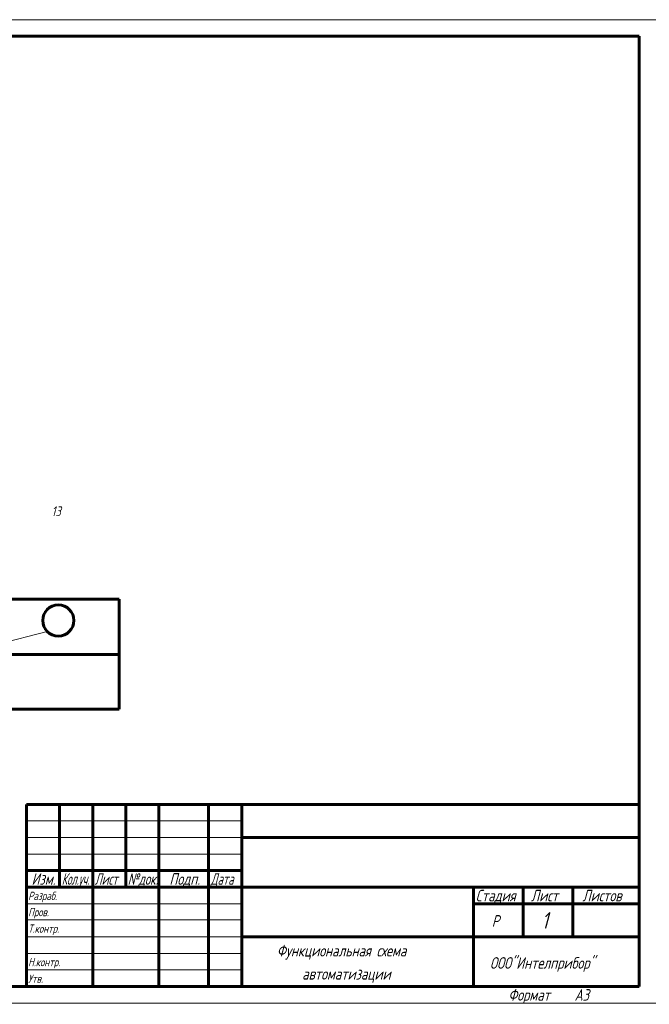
# Model space of a CAD drawing. Header units: millimetres. Extents: x 0 to 840, y 0 to 297.
# Tile 2 of 5: x 228 to 418, y 0 to 297. Entities that reach past the tile are written whole.
import ezdxf

# ---------------------------------------------------------------- set-up
doc = ezdxf.new("R2010")
doc.units = ezdxf.units.MM
doc.linetypes.add('K5LT_BASIC', pattern=[0])
doc.linetypes.add('K5LT_THIN', pattern=[0])
doc.layers.add('Системный слой', color=7, linetype='Continuous')
doc.styles.add('KTEXTSTYLE', font='gost_au.shx', dxfattribs={"width": 0.96, "height": 5})

msp = doc.modelspace()

# ---------------------------------------------------------------- linework, layer by layer
at = {"color": 7, "linetype": 'K5LT_THIN', "lineweight": 18}
for p, q in [((0, 297), (420, 297)), ((230, 55), (295, 55)), ((230, 50), (295, 50)), ((230, 45), (295, 45)), ((230, 30), (295, 30)), ((230, 25.18), (295, 25.18)), ((230, 20), (295, 20)), ((230, 15), (295, 15)), ((230, 10), (295, 10)), ((420, 0), (0, 0))]:
    msp.add_line(p, q, dxfattribs=at)
at = {"color": 5, "linetype": 'K5LT_BASIC', "lineweight": 60, "true_color": 0x0000ff}
for p, q in [((20, 292), (415, 292)), ((415, 292), (415, 5)), ((230, 60), (415, 60)), ((230, 5), (230, 60)), ((240, 55), (240, 60)), ((250, 5), (250, 60)), ((260, 55), (260, 60)), ((270, 5), (270, 60)), ((285, 5), (285, 60)), ((295, 5), (295, 60)), ((240, 50), (240, 55)), ((260, 50), (260, 55)), ((240, 45), (240, 50)), ((260, 45), (260, 50)), ((295, 50), (365, 50)), ((365, 50), (415, 50)), ((240, 40), (240, 45)), ((260, 40), (260, 45)), ((230, 40), (250, 40)), ((240, 35), (240, 40)), ((250, 40), (270, 40)), ((260, 35), (260, 40)), ((270, 40), (285, 40)), ((285, 40), (295, 40)), ((230, 35), (250, 35)), ((250, 35), (270, 35)), ((270, 35), (285, 35)), ((285, 35), (295, 35)), ((295, 35), (365, 35)), ((365, 35), (415, 35)), ((365, 20), (365, 35)), ((380, 20), (380, 35)), ((395, 20), (395, 35)), ((365, 30), (380, 30)), ((380, 30), (395, 30)), ((395, 30), (415, 30)), ((295, 20), (365, 20)), ((365, 5), (365, 20)), ((365, 20), (415, 20)), ((415, 5), (20, 5))]:
    msp.add_line(p, q, dxfattribs=at)
at = {"layer": 'Системный слой', "color": 5, "linetype": 'K5LT_BASIC', "lineweight": 60, "true_color": 0x0000ff}
for p, q in [((73, 122), (258, 122)), ((258, 122), (258, 88.76)), ((73, 105.29), (258, 105.29)), ((73, 88.76), (258, 88.76))]:
    msp.add_line(p, q, dxfattribs=at)
at = {"layer": 'Системный слой', "color": 7, "linetype": 'K5LT_THIN', "lineweight": 18}
msp.add_line((236.26, 112.24), (176.88, 96.74), dxfattribs=at)
at = {"layer": 'Системный слой', "color": 5, "linetype": 'K5LT_BASIC', "lineweight": 60, "true_color": 0x0000ff}
msp.add_circle((239.61, 115.56), 4.71, dxfattribs=at)

# ---------------------------------------------------------------- texts
at = {"color": 7, "char_height": 2.5, "attachment_point": 1, "style": 'KTEXTSTYLE'}
for s, insert in [('\\H3.5;\\W0.965;\\Q15;\\Q15;Изм.', (231.53, 39.23)), ('\\H3.5;\\W0.965;\\Q15;\\Q15;\\W0.735;Кол.уч.', (240.65, 39.23)), ('\\H3.5;\\W0.965;\\Q15;\\Q15;\\W0.816;Лист', (250.6, 39.23)), ('\\H3.5;\\W0.965;\\Q15;\\Q15;\\W0.859;№док.', (260.57, 39.23)), ('\\H3.5;\\W0.965;\\Q15;\\Q15;Подп.', (273.15, 39.23)), ('\\H3.5;\\W0.965;\\Q15;\\Q15;\\W0.816;Дата', (285.6, 39.23)), ('\\H3.5;\\W0.965;\\Q15;\\Q15;\\H2.50;Разраб.', (230.5, 33.63)), ('\\H3.5;\\W0.965;\\Q15;\\Q15;Стадия', (365.66, 34.23)), ('\\H3.5;\\W0.965;\\Q15;\\Q15;Лист', (382.33, 34.23)), ('\\H3.5;\\W0.965;\\Q15;\\Q15;Листов', (397.88, 34.23)), ('\\H3.5;\\W0.965;\\Q15;\\Q15;\\H2.50;Пров.', (230.5, 28.73)), ('\\H3.5;\\W0.965;\\Q15;\\Q15;\\H5.00;1', (385.53, 27.47)), ('\\H3.5;\\W0.965;\\Q15;\\Q15;Р', (370.52, 26.58)), ('\\H3.5;\\W0.965;\\Q15;\\Q15;\\H2.50;Т.контр.', (230.5, 23.73)), ('\\H3.5;\\W0.965;\\Q15;\\Q15;Функциональная схема', (305.61, 17.58)), ('\\H3.5;\\W0.965;\\Q15;\\Q15;\\H2.50;Н.контр.', (230.5, 13.63)), ('\\H3.5;\\W0.965;\\Q15;\\Q15;ООО"Интелприбор"', (369.96, 13.88)), ('\\H3.5;\\W0.965;\\Q15;\\Q15;автоматизации', (313.25, 10.58)), ('\\H3.5;\\W0.965;\\Q15;\\Q15;\\H2.50;Утв.', (230.5, 8.63)), ('\\H3.5;\\W0.965;\\Q15;\\Q15;Формат', (375.5, 4.23)), ('\\H3.5;\\W0.965;\\Q15;\\Q15;A3', (395.5, 4.23))]:
    msp.add_mtext(s, dxfattribs=dict(at, insert=insert))
at = {"layer": 'Системный слой', "color": 7, "insert": (237.56, 150.05), "char_height": 2.5, "attachment_point": 1, "style": 'KTEXTSTYLE'}
msp.add_mtext('\\H3.5;\\W0.965;\\Q15;\\Q15;\\H3.00;13', dxfattribs=at)

doc.saveas('drawing.dxf')
